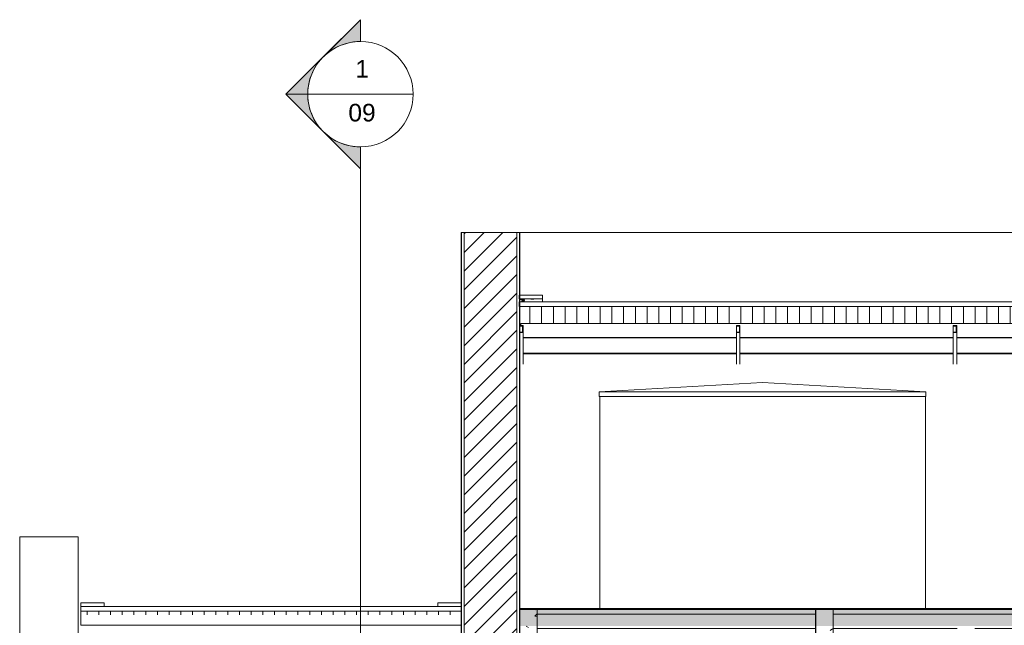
# Model space of a CAD drawing. Header units: metres. Extents: x 3.7 to 90.5, y -1.7 to 14.3.
# Tile 172 of 172: x 69.1 to 77.5, y 9.2 to 14.3. Entities that reach past the tile are written whole.
import ezdxf

# ---------------------------------------------------------------- set-up
doc = ezdxf.new("R2010")
doc.units = ezdxf.units.M
for name, color, linetype, lineweight in [('A-FLOR', 7, 'Continuous', 18), ('A-FLOR-PATT', 7, 'Continuous', 18), ('A-GLAZ-CWMG', 7, 'Continuous', 18), ('A-ROOF', 7, 'Continuous', 18), ('A-ROOF-OTLN', 7, 'Continuous', 18), ('A-ROOF-PATT', 7, 'Continuous', 18), ('A-WALL', 7, 'Continuous', 18), ('A-WALL-PATT', 7, 'Continuous', 18), ('G-ANNO-SYMB', 7, 'Continuous', 9), ('P-SANR-FIXT', 7, 'Continuous', 18), ('S-BEAM', 7, 'Continuous', 18)]:
    doc.layers.add(name, color=color, linetype=linetype, lineweight=lineweight)
doc.styles.add('Arial', font='arial.ttf', dxfattribs={"height": 0.1499999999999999})
pattern_1 = [(49.99999999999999, (61.58600000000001, 6.894), (0.5465545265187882, -0.04781508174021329), [0.05715, -0.62865]), (355, (61.58600000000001, 6.894), (-0.1057276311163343, 0.5731658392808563), [0.04572, -0.50292]), (100.451, (61.632, 6.89), (0.440827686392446, 0.5253490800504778), [0.04857, -0.53427]), (46.184, (61.58600000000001, 7.047000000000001), (0.8132373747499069, -0.1261291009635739), [0.08572, -0.9429700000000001]), (96.636, (61.654, 7.036), (0.7122119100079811, 0.7422871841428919), [0.07286000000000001, -0.8014100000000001]), (351.184, (61.58600000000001, 7.047000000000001), (0.7122166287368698, 0.7422739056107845), [0.06858, -0.75438]), (21, (61.662, 7.008999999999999), (0.4548461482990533, -0.3067949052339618), [0.05715, -0.62865]), (326, (61.662, 7.008999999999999), (0.1854048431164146, 0.5525599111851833), [0.04572, -0.50292]), (71.45100000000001, (61.7, 6.983), (0.6402508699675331, 0.2457631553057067), [0.04857, -0.53427]), (37.50000000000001, (61.58600000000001, 6.894), (0.009260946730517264, 0.2536671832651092), [0.02515, -0.47168, 0.02515, -0.48539, -0.50483]), (37.50000000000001, (61.58600000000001, 6.894), (0.009260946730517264, 0.2536671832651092), [-1.007, 0.02515, -0.47968]), (7.499999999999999, (61.58600000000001, 6.894), (0.2004558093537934, 0.3005459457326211), [0.02515, -0.26594, 0.02515, -0.46025, -0.19241]), (7.499999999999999, (61.58600000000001, 6.894), (0.2004558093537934, 0.3005459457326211), [-0.7764800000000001, 0.02515, -0.16726]), (327.5, (61.416, 6.894), (0.4067681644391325, -0.01718819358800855), [0.02515, -0.16535, 0.02515, -0.56921, -0.78867]), (327.5, (61.416, 6.894), (0.4067681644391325, -0.01718819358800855), [-0.78486, 0.02515, -0.76352]), (317.5, (61.34, 6.894), (0.4443831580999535, 0.07627942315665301), [0.02515, -0.2225, 0.02515, -0.36957, -0.56007]), (317.5, (61.34, 6.894), (0.4443831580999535, 0.07627942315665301), [-0.64237, 0.02515, -0.53492])]

# ---------------------------------------------------------------- blocks, each defined once
blk = doc.blocks.new('Paredes 15 - Paredes 6-6874455-Corte 8')
at = {"layer": 'A-WALL'}
for p, q in [((51.07154163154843, 9.912071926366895), (50.57334599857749, 9.912071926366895)), ((50.57334599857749, 9.912071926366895), (50.57334599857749, 5.11)), ((51.07154163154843, 5.11), (51.07154163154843, 9.912071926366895))]:
    blk.add_line(p, q, dxfattribs=at)
blk = doc.blocks.new('Rectangular Mullion - 50 x 150mm-8387517-Corte 8')
at = {"layer": 'A-GLAZ-CWMG'}
for p, q in [((54.87154163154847, 11.71498719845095), (54.84154163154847, 11.71498719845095)), ((54.84154163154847, 11.71498719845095), (54.84154163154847, 11.70998095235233)), ((54.84154163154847, 11.70998095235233), (54.86654163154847, 11.70998095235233)), ((54.86654163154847, 11.70998095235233), (54.86654163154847, 11.65991849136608)), ((54.87154163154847, 11.65491224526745), (54.87154163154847, 11.71498719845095)), ((54.86654163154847, 11.65991849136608), (54.84154163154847, 11.65991849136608)), ((54.84154163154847, 11.65991849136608), (54.84154163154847, 11.65491224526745)), ((54.84154163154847, 11.65491224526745), (54.87154163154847, 11.65491224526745)), ((54.87154163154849, 11.38525079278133), (54.87154163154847, 11.65491224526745))]:
    blk.add_line(p, q, dxfattribs=at)
blk = doc.blocks.new('Rectangular Mullion - 50 x 150mm-8387514-Corte 8')
at = {"layer": 'A-GLAZ-CWMG'}
for p, q in [((65.9722804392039, 11.71498719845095), (65.9422804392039, 11.71498719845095)), ((65.9422804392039, 11.71498719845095), (65.9422804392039, 11.70998095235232)), ((65.9422804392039, 11.70998095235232), (65.96728043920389, 11.70998095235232)), ((65.94228043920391, 11.65991849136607), (65.9422804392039, 11.70998095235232)), ((65.96728043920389, 11.70998095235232), (65.96728043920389, 11.65991849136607)), ((65.9722804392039, 11.65491224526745), (65.9722804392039, 11.71498719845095)), ((65.96728043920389, 11.65991849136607), (65.9422804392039, 11.65991849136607)), ((65.9422804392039, 11.65991849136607), (65.9422804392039, 11.65491224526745)), ((65.9422804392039, 11.65491224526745), (65.9722804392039, 11.65491224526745)), ((65.94228043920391, 11.38525079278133), (65.9422804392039, 11.65491224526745)), ((65.97228043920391, 11.38525079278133), (65.9722804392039, 11.65491224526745))]:
    blk.add_line(p, q, dxfattribs=at)
blk = doc.blocks.new('Rectangular Mullion - 30mm Square-7312205-Corte 8')
at = {"layer": 'A-GLAZ-CWMG'}
for p, q in [((54.85144595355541, 11.71498719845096), (54.85144595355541, 11.73283122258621)), ((67.89262227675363, 11.73283122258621), (54.85144595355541, 11.73283122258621)), ((54.87154163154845, 11.61298094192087), (56.69166476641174, 11.61298094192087)), ((54.87154163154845, 11.61048406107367), (56.69166476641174, 11.61048406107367)), ((56.72166476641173, 11.61298094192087), (58.54178790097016, 11.61298094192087)), ((56.72166476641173, 11.61048406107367), (58.54178790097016, 11.61048406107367)), ((58.57178790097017, 11.61298094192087), (60.39191103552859, 11.61298094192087)), ((58.57178790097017, 11.61048406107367), (60.39191103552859, 11.61048406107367))]:
    blk.add_line(p, q, dxfattribs=at)
blk = doc.blocks.new('Montante retangular - U 90x35x5-V160-Corte 8')
at = {"layer": 'A-GLAZ-CWMG'}
for p, q in [((51.09454163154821, 9.157552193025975), (51.09454163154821, 9.246005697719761)), ((51.09454163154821, 9.15580437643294), (51.09454163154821, 9.157552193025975)), ((51.09454163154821, 9.157552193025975), (54.34154163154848, 9.157552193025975)), ((51.09454163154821, 9.15580437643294), (54.34154163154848, 9.15580437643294))]:
    blk.add_line(p, q, dxfattribs=at)
blk = doc.blocks.new('Rectangular Mullion - 30mm Square-7312207-Corte 8')
at = {"layer": 'A-GLAZ-CWMG'}
for p, q in [((56.69166476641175, 11.47581461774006), (54.87154163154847, 11.47581461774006)), ((56.69166476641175, 11.47331773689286), (54.87154163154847, 11.47331773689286)), ((58.54178790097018, 11.47581461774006), (56.72166476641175, 11.47581461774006)), ((58.54178790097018, 11.47331773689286), (56.72166476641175, 11.47331773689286)), ((60.39191103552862, 11.47581461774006), (58.57178790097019, 11.47581461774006)), ((60.39191103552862, 11.47331773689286), (58.57178790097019, 11.47331773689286))]:
    blk.add_line(p, q, dxfattribs=at)
blk = doc.blocks.new('Caixa D_água de Polietileno - 10_000 tanque-8413655-Corte 8')
at = {"layer": 'P-SANR-FIXT'}
for p, q in [((60.41814467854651, 11.23000000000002), (59.02314467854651, 11.15000000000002)), ((61.81314467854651, 11.15000000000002), (60.41814467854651, 11.23000000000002)), ((59.02314467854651, 11.15000000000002), (59.02314467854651, 11.11000000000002)), ((60.4181446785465, 11.15000000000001), (59.0231446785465, 11.15000000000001)), ((60.4181446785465, 11.11000000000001), (59.0231446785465, 11.11000000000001)), ((59.0281446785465, 11.11000000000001), (59.0281446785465, 9.30000000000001)), ((61.81314467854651, 11.15000000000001), (60.41814467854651, 11.15000000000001)), ((61.81314467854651, 11.11000000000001), (60.41814467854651, 11.11000000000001)), ((61.8081446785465, 9.30000000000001), (61.8081446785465, 11.11000000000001)), ((61.81314467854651, 11.11000000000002), (61.81314467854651, 11.15000000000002))]:
    blk.add_line(p, q, dxfattribs=at)
blk = doc.blocks.new('4 GRE - ESCOLA DE CINEMA E AUDIOVISUAL CINE REX R07_rvt-3-Corte 8')
at = {"layer": 'A-FLOR-PATT', "true_color": 0x666666}
blk.add_hatch(color=251, dxfattribs=at).paths.add_polyline_path([(67.95262227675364, 9.150000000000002), (67.95262227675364, 9.300000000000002), (54.84154163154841, 9.300000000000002), (54.84154163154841, 9.150000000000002), (67.84684037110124, 9.150000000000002)])
at = {"layer": 'A-ROOF-PATT', "true_color": 0xc0c0c0}
h = blk.add_hatch(dxfattribs=at)
h.set_pattern_fill('FP_39', color=9, style=0, pattern_type=2)
h.set_pattern_definition([(3.406, (61.58600000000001, 11.931), (-0.1378619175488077, -0.04311666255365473), [0.03679999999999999, -0.4047999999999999]), (359.7496800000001, (61.58600000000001, 11.931), (-0.2034050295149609, 0.02904893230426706), [0.04554999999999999, -0.50101]), (164.852, (61.632, 11.931), (-0.5258110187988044, 0.2879256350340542), [0.00913, -0.10041]), (2.979, (61.58600000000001, 11.939), (-0.1545737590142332, -0.05666976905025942), [0.05943, -0.65374]), (156.768, (61.654, 11.938), (-0.6150873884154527, 0.6068290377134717), [0.00916, -0.10078]), (359.55626, (61.58600000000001, 11.939), (0.4545861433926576, 0.03906056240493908), [0.06777000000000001, -0.74549]), (1.098, (61.662, 11.937), (0.1336462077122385, -0.02148294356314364), [0.05336, -0.5870000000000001]), (358.071, (61.662, 11.937), (-0.4406011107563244, 0.04867867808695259), [0.03793, -0.41718]), (8.465, (61.7, 11.936), (-0.338254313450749, -0.133355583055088), [0.01562, -0.17183]), (2.194, (61.58600000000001, 11.931), (0.2464779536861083, 0.02175190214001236), [0.01996, -0.37448, 0.01996, -0.38537, -0.4008]), (2.194, (61.58600000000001, 11.931), (0.2464779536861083, 0.02175190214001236), [-0.79978, 0.01996, -0.38083]), (0.37668, (61.58600000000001, 11.931), (0.2712341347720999, 0.01547349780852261), [0.02493, -0.2636699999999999, 0.02493, -0.4563199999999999, -0.19076]), (0.37668, (61.58600000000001, 11.931), (0.2712341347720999, 0.01547349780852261), [-0.7698499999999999, 0.02493, -0.16583]), (358.178, (61.416, 11.931), (0.1882590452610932, 0.006097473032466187), [0.02122, -0.13953, 0.02122, -0.48031, -0.6654899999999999]), (358.178, (61.416, 11.931), (0.1882590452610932, 0.006097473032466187), [-0.66228, 0.02122, -0.64428]), (357.38, (61.34, 11.931), (-0.03504960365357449, 0.02574909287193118), [0.01856, -0.16422, 0.01856, -0.27276, -0.4133600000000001]), (357.38, (61.34, 11.931), (-0.03504960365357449, 0.02574909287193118), [-0.4741, 0.01856, -0.3948])])
h.paths.add_polyline_path([(55.03562304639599, 11.91836637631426), (55.03562304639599, 11.94373511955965), (54.84154163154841, 11.94373511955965), (54.84154163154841, 11.91836637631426)])
at = {"layer": 'A-ROOF-PATT', "true_color": 0x808080}
h = blk.add_hatch(dxfattribs=at)
h.set_pattern_fill('FP_35', color=8, style=0, pattern_type=2)
h.set_pattern_definition([(90, (122.78, 11.328), (-0.1, 6.123233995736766e-18), [])])
h.paths.add_polyline_path([(54.84154163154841, 11.71498719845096), (54.8514459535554, 11.71498719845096), (54.8514459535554, 11.73283122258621), (67.89262227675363, 11.73283122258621), (67.89262227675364, 11.87831640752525), (54.84154163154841, 11.87831640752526), (54.84154163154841, 11.72534058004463)])
at = {"layer": 'A-ROOF-PATT', "true_color": 0xc0c0c0}
h = blk.add_hatch(dxfattribs=at)
h.set_pattern_fill('FP_38', color=9, style=0, pattern_type=2)
h.set_pattern_definition([(3.406, (61.58600000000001, 9.312000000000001), (-0.1378619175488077, -0.04311666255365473), [0.03679999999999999, -0.4047999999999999]), (359.7496800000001, (61.58600000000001, 9.312000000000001), (-0.2034050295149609, 0.02904893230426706), [0.04554999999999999, -0.50101]), (164.852, (61.632, 9.311), (-0.5258110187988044, 0.2879256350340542), [0.00913, -0.10041]), (2.979, (61.58600000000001, 9.318999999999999), (-0.1545737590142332, -0.05666976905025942), [0.05943, -0.65374]), (156.768, (61.654, 9.318999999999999), (-0.6150873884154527, 0.6068290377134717), [0.00916, -0.10078]), (359.55626, (61.58600000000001, 9.318999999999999), (0.4545861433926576, 0.03906056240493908), [0.06777000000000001, -0.74549]), (1.098, (61.662, 9.317), (0.1336462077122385, -0.02148294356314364), [0.05336, -0.5870000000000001]), (358.071, (61.662, 9.317), (-0.4406011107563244, 0.04867867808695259), [0.03793, -0.41718]), (8.465, (61.7, 9.316), (-0.338254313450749, -0.133355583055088), [0.01562, -0.17183]), (2.194, (61.58600000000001, 9.312000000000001), (0.2464779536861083, 0.02175190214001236), [0.01996, -0.37448, 0.01996, -0.38537, -0.4008]), (2.194, (61.58600000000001, 9.312000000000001), (0.2464779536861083, 0.02175190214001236), [-0.79978, 0.01996, -0.38083]), (0.37668, (61.58600000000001, 9.312000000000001), (0.2712341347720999, 0.01547349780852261), [0.02493, -0.2636699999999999, 0.02493, -0.4563199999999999, -0.19076]), (0.37668, (61.58600000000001, 9.312000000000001), (0.2712341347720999, 0.01547349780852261), [-0.7698499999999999, 0.02493, -0.16583]), (358.178, (61.416, 9.312000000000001), (0.1882590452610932, 0.006097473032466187), [0.02122, -0.13953, 0.02122, -0.48031, -0.6654899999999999]), (358.178, (61.416, 9.312000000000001), (0.1882590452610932, 0.006097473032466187), [-0.66228, 0.02122, -0.64428]), (357.38, (61.34, 9.312000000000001), (-0.03504960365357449, 0.02574909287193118), [0.01856, -0.16422, 0.01856, -0.27276, -0.4133600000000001]), (357.38, (61.34, 9.312000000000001), (-0.03504960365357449, 0.02574909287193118), [-0.4741, 0.01856, -0.3948])])
h.paths.add_polyline_path([(54.14228956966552, 9.316735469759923), (54.34154163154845, 9.316735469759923), (54.34154163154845, 9.317681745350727), (54.14154163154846, 9.317681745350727), (54.14154163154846, 9.316735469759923)])
h.paths.add_polyline_path([(51.09454163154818, 9.316735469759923), (51.29454163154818, 9.316735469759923), (51.29454163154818, 9.317681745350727), (51.09454163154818, 9.317681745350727)])
at = {"layer": 'A-ROOF-PATT', "true_color": 0x808080}
h = blk.add_hatch(dxfattribs=at)
h.set_pattern_fill('FP_36', color=8, style=0, pattern_type=2)
h.set_pattern_definition([(90, (-2e-05, 9.582), (-0.1, 6.123233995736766e-18), [])])
h.paths.add_polyline_path([(54.34154163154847, 9.24600569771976), (54.34154163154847, 9.276685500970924), (51.0945416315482, 9.276685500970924), (51.0945416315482, 9.24600569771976), (53.23836806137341, 9.24600569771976)])
at = {"layer": 'A-WALL-PATT', "true_color": 0x808080}
h = blk.add_hatch(dxfattribs=at)
h.set_pattern_fill('FP_31', color=8, style=0, pattern_type=2)
h.set_pattern_definition(pattern_1)
h.paths.add_polyline_path([(54.34404163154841, -0.543376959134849), (54.34404163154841, 0.09999999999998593), (54.34154163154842, 0.09999999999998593), (54.34232740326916, -0.543376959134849)])
h.paths.add_polyline_path([(54.34404163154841, 2.199999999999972), (54.34404163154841, 12.50992551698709), (54.34154163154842, 12.50992551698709), (54.34154163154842, 2.199999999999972)])
h = blk.add_hatch(dxfattribs=at)
h.set_pattern_fill('FP_32', color=8, style=0, pattern_type=2)
h.set_pattern_definition([(45, (61.58600000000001, 6.894), (-0.0795495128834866, 0.0795495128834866), [])])
h.paths.add_polyline_path([(54.5079805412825, -0.543376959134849), (54.81654163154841, -0.543376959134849), (54.81654163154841, 0.09999999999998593), (54.36654163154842, 0.09999999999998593), (54.36654163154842, -0.543376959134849)])
h.paths.add_polyline_path([(54.36654163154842, 2.199999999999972), (54.81654163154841, 2.199999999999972), (54.81654163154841, 12.50992551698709), (54.36654163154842, 12.50992551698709), (54.36654163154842, 2.241829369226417)])
h = blk.add_hatch(dxfattribs=at)
h.set_pattern_fill('FP_31', color=8, style=0, pattern_type=2)
h.set_pattern_definition(pattern_1)
h.paths.add_polyline_path([(54.84075585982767, -0.543376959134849), (54.84154163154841, -0.543376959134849), (54.84154163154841, 0.09999999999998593), (54.8390416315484, 0.09999999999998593), (54.8390416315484, -0.543376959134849)])
h.paths.add_polyline_path([(54.84154163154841, 2.199999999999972), (54.84154163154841, 12.50992551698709), (54.8390416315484, 12.50992551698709), (54.8390416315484, 2.199999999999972)])
at = {"layer": 'S-BEAM'}
h = blk.add_hatch(dxfattribs=at)
h.set_pattern_fill('FP_31', color=256, style=0, pattern_type=2)
h.set_pattern_definition(pattern_1)
h.paths.add_polyline_path([(54.98971011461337, 8.7976), (54.98971011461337, 9.297599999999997), (54.83971011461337, 9.297599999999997), (54.83971011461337, 8.7976), (54.97747190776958, 8.7976)])
h = blk.add_hatch(dxfattribs=at)
h.set_pattern_fill('FP_31', color=256, style=0, pattern_type=2)
h.set_pattern_definition(pattern_1)
h.paths.add_polyline_path([(57.51654163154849, 8.7976), (57.51654163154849, 9.297599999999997), (57.36654163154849, 9.297599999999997), (57.36654163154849, 8.7976), (57.41221729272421, 8.7976)])
at = {"layer": 'A-FLOR'}
for p, q in [((67.95262227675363, 9.3), (54.84154163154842, 9.3)), ((54.84154163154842, 9.3), (54.84154163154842, 9.150000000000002))]:
    blk.add_line(p, q, dxfattribs=at)
at = {"layer": 'A-ROOF'}
for p, q in [((55.035623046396, 11.9737725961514), (54.83562304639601, 11.9737725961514)), ((54.83562304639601, 11.9737725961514), (54.83562304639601, 11.94373511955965)), ((54.83562304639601, 11.94373511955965), (55.035623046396, 11.94373511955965)), ((55.035623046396, 11.94373511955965), (55.035623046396, 11.9737725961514)), ((55.035623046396, 11.91836637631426), (55.035623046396, 11.94373511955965)), ((67.93872901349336, 11.91836637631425), (54.83832840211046, 11.91836637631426)), ((54.83832840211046, 11.91836637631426), (54.83832840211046, 11.87831640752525)), ((54.83832840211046, 11.87831640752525), (67.93872901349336, 11.87831640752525)), ((51.29454163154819, 9.347719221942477), (51.0945416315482, 9.347719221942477)), ((51.0945416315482, 9.347719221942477), (51.0945416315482, 9.317681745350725)), ((51.29454163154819, 9.317681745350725), (51.29454163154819, 9.347719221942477)), ((54.34154163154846, 9.347719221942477), (54.14154163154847, 9.347719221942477)), ((54.14154163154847, 9.347719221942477), (54.14154163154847, 9.317681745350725)), ((54.34154163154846, 9.317681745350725), (54.34154163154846, 9.347719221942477)), ((51.0945416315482, 9.317681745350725), (51.29454163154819, 9.317681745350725)), ((51.0945416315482, 9.317681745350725), (51.0945416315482, 9.316735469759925)), ((54.34154163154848, 9.316735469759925), (51.09454163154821, 9.316735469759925)), ((51.09454163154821, 9.316735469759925), (51.09454163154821, 9.276685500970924)), ((51.09454163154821, 9.276685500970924), (54.34154163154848, 9.276685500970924)), ((51.09454163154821, 9.276685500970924), (51.09454163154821, 9.24600569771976)), ((51.29454163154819, 9.316735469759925), (51.29454163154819, 9.317681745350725)), ((54.14154163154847, 9.317681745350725), (54.34154163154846, 9.317681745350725)), ((54.14154163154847, 9.317681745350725), (54.14154163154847, 9.316735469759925)), ((54.34154163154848, 9.276685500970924), (54.34154163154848, 9.316735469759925))]:
    blk.add_line(p, q, dxfattribs=at)
at = {"layer": 'A-ROOF-OTLN'}
for p, q in [((56.69166476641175, 11.47946064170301), (54.87154163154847, 11.47946064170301)), ((58.54178790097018, 11.47946064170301), (56.72166476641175, 11.47946064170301)), ((60.39191103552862, 11.47946064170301), (58.57178790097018, 11.47946064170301))]:
    blk.add_line(p, q, dxfattribs=at)
at = {"layer": 'A-WALL'}
for p, q in [((54.34154163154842, 12.50992551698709), (54.34154163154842, 2.199999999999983)), ((54.84154163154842, 12.50992551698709), (54.34154163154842, 12.50992551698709)), ((54.34404163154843, 12.50992551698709), (54.34404163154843, 2.199999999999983)), ((54.36654163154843, 12.50992551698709), (54.36654163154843, 2.199999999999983)), ((54.81654163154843, 12.50992551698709), (54.81654163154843, 2.199999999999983)), ((54.83904163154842, 12.50992551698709), (54.83904163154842, 2.199999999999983)), ((54.84154163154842, 2.199999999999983), (54.84154163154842, 12.50992551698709)), ((67.89262227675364, 12.50992551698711), (54.84154163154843, 12.50992551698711))]:
    blk.add_line(p, q, dxfattribs=at)
at = {"layer": 'S-BEAM'}
for p, q in [((54.98971011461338, 9.297599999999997), (54.83971011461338, 9.297599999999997)), ((54.83971011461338, 9.297599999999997), (54.83971011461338, 8.7976)), ((54.98971011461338, 8.7976), (54.98971011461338, 9.297599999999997)), ((57.51654163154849, 9.297599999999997), (57.36654163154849, 9.297599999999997)), ((57.36654163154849, 9.297599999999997), (57.36654163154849, 8.7976)), ((57.51654163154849, 8.7976), (57.51654163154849, 9.297599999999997))]:
    blk.add_line(p, q, dxfattribs=at)
at = {"layer": 'A-GLAZ-CWMG', "lineweight": 18}
for name, p in [('Rectangular Mullion - 50 x 150mm-8387517-Corte 8', (0, 0)), ('Rectangular Mullion - 30mm Square-7312205-Corte 8', (0, 0)), ('Rectangular Mullion - 50 x 150mm-8387514-Corte 8', (-9.250615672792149, 0)), ('Rectangular Mullion - 50 x 150mm-8387514-Corte 8', (-7.400492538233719, 0)), ('Rectangular Mullion - 30mm Square-7312207-Corte 8', (0, 0)), ('Montante retangular - U 90x35x5-V160-Corte 8', (0, 0))]:
    blk.add_blockref(name, p, dxfattribs=at)
at = {"layer": 'A-WALL', "lineweight": 18}
blk.add_blockref('Paredes 15 - Paredes 6-6874455-Corte 8', (0, 0), dxfattribs=at)
at = {"layer": 'P-SANR-FIXT', "lineweight": 18}
blk.add_blockref('Caixa D_água de Polietileno - 10_000 tanque-8413655-Corte 8', (-3.503434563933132, 0), dxfattribs=at)
blk = doc.blocks.new('Family - L307-300116-Corte 8')
at = {"layer": 'A-FLOR'}
for p, q in [((59.19852105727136, 9.290000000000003), (57.51843227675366, 9.290000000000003)), ((57.51843227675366, 9.290000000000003), (57.51843227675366, 9.250000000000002)), ((57.51843227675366, 9.250000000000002), (59.19852105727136, 9.250000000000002)), ((59.19852105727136, 9.250000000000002), (59.19852105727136, 9.290000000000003)), ((58.57544595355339, 9.13), (57.51843227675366, 9.13)), ((59.19664163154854, 9.13), (58.7254459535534, 9.13))]:
    blk.add_line(p, q, dxfattribs=at)
blk = doc.blocks.new('Family - V305-300160-Corte 8')
at = {"layer": 'S-BEAM'}
for p, q in [((54.99162227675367, 9.290000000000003), (54.84162227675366, 9.290000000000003)), ((54.84162227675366, 9.290000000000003), (54.84162227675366, 8.790000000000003)), ((54.99162227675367, 8.790000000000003), (54.99162227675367, 9.290000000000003)), ((54.84162227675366, 8.790000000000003), (54.99162227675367, 8.790000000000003))]:
    blk.add_line(p, q, dxfattribs=at)
blk = doc.blocks.new('Family - L305-300184-Corte 8')
at = {"layer": 'A-FLOR'}
for p, q in [((57.36841349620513, 9.290000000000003), (54.99162567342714, 9.290000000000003)), ((54.99162567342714, 9.290000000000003), (54.99162567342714, 9.250000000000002)), ((54.99162567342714, 9.250000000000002), (57.36841349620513, 9.250000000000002)), ((57.36841349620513, 9.250000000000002), (57.36841349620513, 9.290000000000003)), ((57.36654163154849, 9.13), (54.99162727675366, 9.13))]:
    blk.add_line(p, q, dxfattribs=at)
blk = doc.blocks.new('Family - V308-300232-Corte 8')
at = {"layer": 'S-BEAM'}
for p, q in [((57.51842227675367, 9.290000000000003), (57.36842227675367, 9.290000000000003)), ((57.36842227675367, 9.290000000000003), (57.36842227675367, 8.790000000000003)), ((57.51842227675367, 8.790000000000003), (57.51842227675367, 9.290000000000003)), ((57.36842227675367, 8.790000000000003), (57.51842227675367, 8.790000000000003))]:
    blk.add_line(p, q, dxfattribs=at)
blk = doc.blocks.new('ESTRUTURAL CINE REX _011_IFC-3-Corte 8')
at = {"layer": 'A-FLOR', "lineweight": 18}
for name in ['Family - L305-300184-Corte 8', 'Family - L307-300116-Corte 8']:
    blk.add_blockref(name, (0, 0), dxfattribs=at)
at = {"layer": 'S-BEAM', "lineweight": 18}
for name in ['Family - V305-300160-Corte 8', 'Family - V308-300232-Corte 8']:
    blk.add_blockref(name, (0, 0), dxfattribs=at)
blk = doc.blocks.new('Corte - M_Cabeça do corte - Preenchido-1049-Corte 8')
at = {"layer": 'G-ANNO-SYMB'}
h = blk.add_hatch(color=256, dxfattribs=at)
edge = h.paths.add_edge_path()
edge.add_line((53.48196186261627, 14.32755581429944), (53.16376381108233, 14.0093577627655))
edge.add_arc((53.48196186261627, 13.69115971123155), 0.4500000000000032, 90.00000000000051, 134.9999999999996, ccw=False)
edge.add_line((53.48196186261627, 14.14115971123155), (53.48196186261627, 14.32755581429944))
h = blk.add_hatch(color=256, dxfattribs=at)
edge = h.paths.add_edge_path()
edge.add_line((52.84556575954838, 13.69115971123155), (53.03196186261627, 13.69115971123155))
edge.add_arc((53.48196186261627, 13.69115971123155), 0.4499999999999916, 135.0000000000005, 180.0000000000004, ccw=False)
edge.add_line((53.16376381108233, 14.0093577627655), (52.84556575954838, 13.69115971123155))
h = blk.add_hatch(color=256, dxfattribs=at)
edge = h.paths.add_edge_path()
edge.add_line((52.84556575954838, 13.69115971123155), (53.16376381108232, 13.37296165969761))
edge.add_arc((53.48196186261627, 13.69115971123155), 0.4500000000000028, 180.0000000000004, 224.9999999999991, ccw=False)
edge.add_line((53.03196186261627, 13.69115971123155), (52.84556575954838, 13.69115971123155))
h = blk.add_hatch(color=256, dxfattribs=at)
edge = h.paths.add_edge_path()
edge.add_line((53.48196186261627, 13.05476360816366), (53.48196186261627, 13.24115971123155))
edge.add_arc((53.48196186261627, 13.69115971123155), 0.4499999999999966, 225.0000000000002, 270, ccw=False)
edge.add_line((53.16376381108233, 13.37296165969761), (53.48196186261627, 13.05476360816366))
for p, q in [((52.84556575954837, 13.69115971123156), (53.48196186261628, 14.32755581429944)), ((53.16376381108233, 14.0093577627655), (53.48196186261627, 14.32755581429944)), ((53.48196186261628, 14.14115971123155), (53.48196186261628, 14.32755581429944)), ((53.48196186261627, 14.32755581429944), (53.48196186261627, 14.14115971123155)), ((52.84556575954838, 13.69115971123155), (53.16376381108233, 14.0093577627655)), ((52.84556575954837, 13.69115971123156), (53.48196186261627, 13.05476360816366)), ((53.03196186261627, 13.69115971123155), (52.84556575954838, 13.69115971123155)), ((52.84556575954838, 13.69115971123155), (53.03196186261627, 13.69115971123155)), ((53.16376381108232, 13.37296165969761), (52.84556575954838, 13.69115971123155)), ((53.48196186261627, 13.05476360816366), (53.16376381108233, 13.37296165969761)), ((53.48196186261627, 13.24115971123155), (53.48196186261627, 13.05476360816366)), ((53.48196186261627, 13.24115971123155), (53.48196186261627, 13.05476360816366))]:
    blk.add_line(p, q, dxfattribs=at)
for radius, start, end in [(0.4499999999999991, 89.99999999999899, 269.9999999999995), (0.4500000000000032, 90.0000000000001, 134.9999999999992), (0.4500000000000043, 270.0000000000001, 89.99999999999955), (0.4499999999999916, 135.0000000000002, 180), (0.4500000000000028, 180, 224.9999999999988), (0.4499999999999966, 224.9999999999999, 269.9999999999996)]:
    blk.add_arc((53.48196186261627, 13.69115971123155), radius, start, end, dxfattribs=at)

msp = doc.modelspace()

# ---------------------------------------------------------------- linework, layer by layer
at = {"layer": 'G-ANNO-SYMB'}
for p, q in [((71.5830727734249, 13.69115971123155), (72.48307277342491, 13.69115971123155)), ((72.03307277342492, 13.24115971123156), (72.03307277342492, -0.7430207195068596))]:
    msp.add_line(p, q, dxfattribs=at)

# ---------------------------------------------------------------- block references
at = {"lineweight": 5}
for name in ['4 GRE - ESCOLA DE CINEMA E AUDIOVISUAL CINE REX R07_rvt-3-Corte 8', 'ESTRUTURAL CINE REX _011_IFC-3-Corte 8']:
    msp.add_blockref(name, (18.55111091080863, 0), dxfattribs=at)
at = {"layer": 'G-ANNO-SYMB'}
msp.add_blockref('Corte - M_Cabeça do corte - Preenchido-1049-Corte 8', (18.55111091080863, 0), dxfattribs=at)

# ---------------------------------------------------------------- texts
at = {"layer": 'G-ANNO-SYMB', "char_height": 0.1499999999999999, "attachment_point": 1, "style": 'Arial'}
for s, insert, width in [('1', (71.98975431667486, 13.98284798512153), 0.1443037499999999), ('09', (71.93012931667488, 13.60867413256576), 0.2886074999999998)]:
    msp.add_mtext(s, dxfattribs=dict(at, insert=insert, width=width))

doc.saveas('drawing.dxf')
